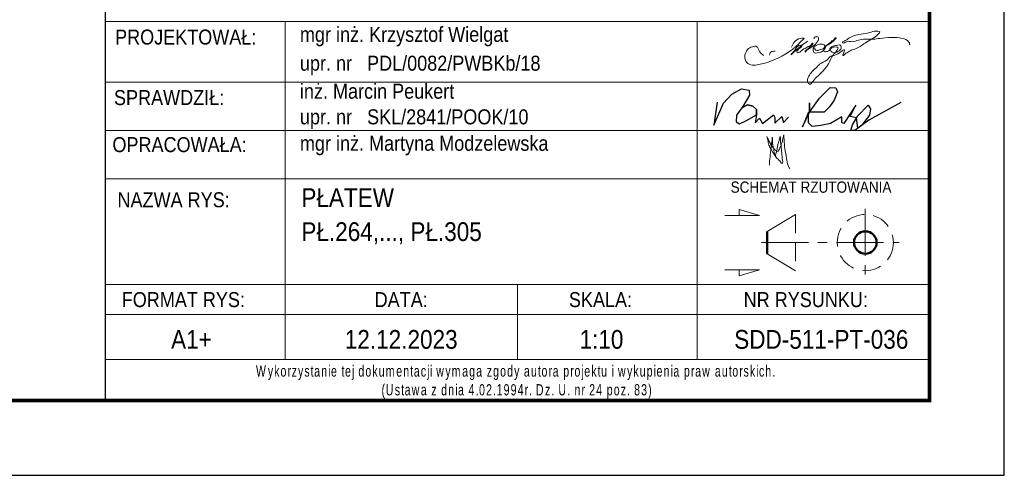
# Model space of a CAD drawing. Header units: millimetres. Extents: x -134 to 978, y 9358 to 10027.
# Tile 34 of 44: x 841 to 972, y 9358 to 9419. Entities that reach past the tile are written whole.
import ezdxf
from ezdxf.enums import TextEntityAlignment as Align

# ---------------------------------------------------------------- set-up
doc = ezdxf.new("R2010")
doc.units = ezdxf.units.MM
doc.header["$LTSCALE"] = 10
doc.linetypes.add('HIDDEN', pattern=[0.375, 0.25, -0.125])
doc.linetypes.add('MITTE', pattern=[2, 1.25, -0.25, 0.25, -0.25])
doc.layers.add('_FORMATKA', color=8, linetype='Continuous', plot=False)
for name, color, linetype, lineweight in [('_RAMKA', 7, 'Continuous', 35), ('_Tabelka', 7, 'Continuous', 25), ('PS_DIM', 4, 'Continuous', 13), ('PS_Hidden', 2, 'HIDDEN', 9), ('PS_MIDLINE', 5, 'MITTE', 13), ('PS_Pos', 1, 'Continuous', 15), ('PS_SOLID', 7, 'Continuous', 30), ('PS_TEXT', 3, 'Continuous', 18)]:
    doc.layers.add(name, color=color, linetype=linetype, lineweight=lineweight)
doc.styles.add('gil', font='txt', dxfattribs={"width": 0.9})

# ---------------------------------------------------------------- blocks, each defined once
blk = doc.blocks.new('*U506')
at = {"layer": '_FORMATKA', "lineweight": -3}
blk.add_lwpolyline([(-1100, 0), (0, 0), (0, 594), (-1100, 594)], close=True, dxfattribs=at)
at = {"layer": '_RAMKA', "lineweight": -3, "const_width": 0.5}
blk.add_lwpolyline([(-1070, 10), (-10, 10), (-10, 584), (-1070, 584)], close=True, dxfattribs=at)
blk = doc.blocks.new('A$C077725B1')
at = {"layer": 'PS_SOLID', "color": 5, "lineweight": 25}
for points in [[(0.45, 3.96), (0, 0.74), (1.35, 3.86), (2.53, 5.09), (3.87, 5.86), (4.96, 5.66), (5.03, 4.97), (4.09, 3.39), (3.17, 2.17), (3.12, 1.2), (3.6, 0.93), (4.61, 1.41), (5.99, 2.21), (5.97, 2.95), (5.49, 3.43), (4.71, 3.58), (3.95, 3.2), (4.71, 3.58), (5.49, 3.43), (5.97, 2.95), (5.99, 2.21), (5.79, 1.09), (6.4, 1.71), (6.83, 0.96), (8.36, 2.21), (8.58, 1.82), (8.58, 1.03), (9.53, 1.97), (9.77, 1.14), (10.51, 1.89)], [(26.25, 3.91), (21.8, 1.47), (19.81, 0), (19.26, 0), (19.47, 0.79), (20.21, 2.08), (21.68, 3.55), (21.99, 3.05), (21.86, 2.14), (20.81, 0.74), (20.25, 0.33), (20.03, 1.78), (19.17, 1.98), (19.96, 3.54), (18.27, 0.97), (18, 1.12), (18, 1.91), (16.37, 0.97), (15.05, 0.72), (13.81, 0.54), (13.29, 1.06), (13.29, 2.56), (12.47, 0.52), (13.42, 2.59), (13.42, 3.89), (13.42, 2.59), (14.85, 4.56), (16.34, 6.04), (17.15, 6.01), (17.36, 5.44), (16.89, 4.25), (16.25, 3.31), (15.51, 2.56), (13.42, 2.59)]]:
    blk.add_lwpolyline(points, dxfattribs=at)
blk = doc.blocks.new('tabela_rys')
at = {"layer": '_Tabelka', "color": 251, "lineweight": 15}
for p, q in [((21.62, 58.32), (131.62, 58.32)), ((21.62, 58.32), (131.62, 58.32)), ((45.62, 58.32), (45.62, 37.33)), ((100.62, 58.32), (100.62, 37.33)), ((21.62, 50.24), (131.62, 50.24)), ((21.62, 43.79), (131.62, 43.79)), ((21.62, 37.33), (131.62, 37.33)), ((21.62, 37.33), (131.62, 37.33)), ((21.62, 37.33), (131.62, 37.33)), ((21.62, 37.33), (131.62, 37.33)), ((21.62, 37.33), (131.62, 37.33)), ((21.62, 37.33), (131.62, 37.33)), ((21.62, 37.33), (131.62, 37.33)), ((21.62, 37.33), (131.62, 37.33)), ((45.62, 37.33), (45.62, 23.22)), ((100.62, 37.33), (100.62, 13.22)), ((21.62, 23.22), (131.62, 23.22)), ((131.62, 23.22), (21.62, 23.22)), ((45.62, 23.22), (45.62, 13.22)), ((76.62, 23.22), (76.62, 13.22)), ((21.62, 19.22), (131.62, 19.22)), ((21.62, 13.22), (131.62, 13.22))]:
    blk.add_line(p, q, dxfattribs=at)
at = {"layer": '_Tabelka', "color": 251, "lineweight": 30}
blk.add_lwpolyline([(131.62, 123.55), (21.62, 123.55), (21.62, 7.77), (131.62, 7.77)], close=True, dxfattribs=at)
at = {"layer": 'PS_DIM', "color": 5, "true_color": 0x1d16e9}
for points in [[(116.27, 54.78), (116.4, 54.56), (116.58, 54.45), (116.96, 54.56), (117.27, 54.64), (117.58, 54.82), (117.66, 55.11), (117.19, 55.3), (116.43, 55.09), (116.18, 54.85), (116.11, 54.56), (116.28, 54.15), (116.65, 54.15), (117.64, 54.62), (118.01, 55.28), (118.3, 55.44), (118.6, 55.74), (118.91, 55.92), (119.04, 56.14), (119.09, 56.16), (118.24, 55.3), (117.84, 55.07), (117.57, 54.61), (117.57, 54.35), (118.03, 54.35), (118.3, 54.51), (118.35, 54.72), (118.63, 54.99), (119.09, 55.11), (119.38, 55.19), (119.72, 55.19), (119.86, 54.94), (119.56, 54.42), (119.25, 54.24), (118.63, 54.24), (118.45, 54.43), (118.39, 54.64), (119.46, 54.8), (119.3, 54.52), (119.18, 54.31), (118.99, 54.13), (118.15, 52.67), (115.93, 50.15), (115.75, 49.97), (115.52, 50.04), (115.33, 50.36), (115.46, 50.86), (115.83, 51.49), (116.51, 52.17), (116.97, 52.63), (117.94, 53.19), (118.45, 53.7), (119.24, 53.91), (120.28, 54.51), (120.08, 53.78), (120.47, 54.09), (120.72, 54.24), (120.96, 54.38), (121.28, 54.56), (121.66, 54.66), (123.03, 55.46), (124.83, 56.69), (124.99, 56.96), (124.75, 57.03), (124.29, 57.03), (123.37, 56.78), (122.22, 56.61), (121.4, 56.39), (120.69, 55.98), (120.26, 55.73), (120.02, 55.6), (120.05, 55.5), (120.57, 55.64), (121.34, 55.64), (122.15, 55.85), (123.03, 55.97), (124.11, 55.97), (125.01, 56.08), (128, 56.08), (128.89, 55.57), (128.97, 55.25), (128.95, 55.23)], [(109.48, 53.8), (108.99, 54.29), (108.79, 54.65), (108.6, 54.97), (107.99, 54.97), (107.36, 54.6), (106.97, 53.57), (107.12, 53.03), (107.77, 52.55), (108.62, 52.55), (110.32, 53), (114.18, 55.37), (114.63, 55.81), (114.9, 56.08), (114.41, 56.08), (113.23, 54.9)], [(115.36, 55.7), (113.22, 53.93), (113.18, 53.9), (113.18, 53.98), (113.33, 54.13), (113.56, 54.36), (114.45, 55.17), (114.55, 55.14), (113.99, 54.42), (113.95, 54.18), (114.03, 54.16), (114.58, 54.48), (115.19, 54.83), (115.46, 54.98), (115.73, 55.14), (115.95, 55.36), (116.04, 55.45), (116.06, 55.39), (116.02, 55.28), (115.29, 54.61), (115.06, 54.38), (115.02, 54.23), (115.14, 54.35), (115.64, 54.75), (116.77, 55.82), (116.82, 56), (116.82, 56.17), (116.69, 56.3), (116.5, 56.3), (116.26, 56.24), (116.23, 56.11), (116.23, 56)], [(111.02, 54.38), (110.58, 54.31), (110.37, 54.14), (110.28, 53.86)], [(109.92, 42.99), (110.36, 42.1), (110.66, 41.59), (111.09, 41.15), (111.38, 40.99), (111.66, 41.47), (111.96, 42.25), (112.08, 42.76), (112.2, 43.19)], [(111.71, 43.01), (111.79, 41.97), (111.9, 41.03), (111.99, 40.03), (111.99, 39.38), (111.65, 39.72), (111.22, 40.15), (110.84, 40.68), (110.65, 41.02), (110.26, 41.69), (110.08, 42.33), (109.92, 42.99)], [(110.26, 39.14), (110.35, 40.27), (110.43, 40.94), (110.49, 41.47), (110.59, 42.26), (110.65, 42.75), (110.65, 42.9)], [(110.65, 42.9), (110.68, 42.38), (110.68, 42.14), (110.7, 41.97), (110.71, 41.9), (110.76, 41.68), (110.81, 41.47), (110.84, 41.29), (110.91, 40.88), (111.01, 40.53), (111.04, 40.47), (111.14, 40.66), (111.22, 40.95), (111.29, 41.28), (111.38, 41.81), (111.5, 42.26), (111.6, 42.66), (111.71, 43.03)], [(112.2, 43.19), (112.23, 42.5), (112.33, 41.38), (112.56, 40.06), (112.77, 39.1), (112.98, 38.73)]]:
    blk.add_spline(points, degree=3, dxfattribs=at)
at = {"layer": 'PS_Hidden'}
blk.add_line((113.73, 32.58), (113.73, 25.08), dxfattribs=at)
blk.add_circle((123.07, 28.83), 3.75, dxfattribs=at)
at = {"layer": 'PS_MIDLINE', "ltscale": 0.5}
for p, q in [((123.07, 33.33), (123.07, 24.33)), ((109.23, 28.83), (127.57, 28.83))]:
    blk.add_line(p, q, dxfattribs=at)
at = {"layer": 'PS_Pos'}
for p, q in [((109.98, 30.33), (113.73, 32.58)), ((113.73, 25.08), (109.98, 27.33))]:
    blk.add_line(p, q, dxfattribs=at)
at = {"layer": 'PS_Pos', "lineweight": 50}
blk.add_line((109.98, 27.33), (109.98, 30.33), dxfattribs=at)
at = {"layer": 'PS_SOLID', "lineweight": 50}
blk.add_line((109.98, 30.33), (109.98, 27.33), dxfattribs=at)
blk.add_circle((123.07, 28.83), 1.5, dxfattribs=at)
blk.add_circle((123.07, 28.83), 1.5, dxfattribs=at)
at = {"layer": 'PS_TEXT', "color": 7}
for p, q in [((108.95, 32.44), (106.22, 33.26)), ((106.22, 33.26), (106.22, 32.44)), ((108.95, 32.44), (104.3, 32.44)), ((108.95, 25.21), (104.3, 25.21)), ((108.95, 25.21), (106.22, 24.39)), ((106.22, 24.39), (106.22, 25.21))]:
    blk.add_line(p, q, dxfattribs=at)
at = {"layer": 'PS_Pos', "color": 7, "xscale": 0.9500000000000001, "yscale": 0.9500000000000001, "zscale": 0.9500000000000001}
blk.add_blockref('A$C077725B1', (102.85, 43.79), dxfattribs=at)
at = {"layer": '_Tabelka', "color": 12, "style": 'gil', "width": 0.9}
for s, p in [('PROJEKTOWAŁ: ', (32.69, 56.26)), ('SPRAWDZIŁ: ', (30.47, 48.18)), ('OPRACOWAŁA: ', (31.87, 41.9)), ('NAZWA RYS:', (30.74, 34.54))]:
    blk.add_text(s, height=2, dxfattribs=at).set_placement(p, align=Align.MIDDLE)
at = {"layer": '_Tabelka', "color": 7, "style": 'gil', "width": 0.9}
for s, p in [('mgr inż. Krzysztof Wielgat', (47.6, 56.62)), ('upr. nr   PDL/0082/PWBKb/18 ', (47.6, 52.77)), ('inż. Marcin Peukert', (47.6, 49.03)), ('upr. nr   SKL/2841/POOK/10 ', (47.6, 45.61)), ('mgr inż. Martyna Modzelewska', (47.6, 42.08))]:
    blk.add_text(s, height=2, dxfattribs=at).set_placement(p, align=Align.MIDDLE_LEFT)
at = {"layer": '_Tabelka', "color": 251, "style": 'gil', "width": 0.9}
for s, p in [('FORMAT RYS:', (32.04, 21.22)), ('DATA:', (61.12, 21.22)), ('SKALA:', (87.72, 21.22)), ('NR RYSUNKU:', (115.12, 21.22))]:
    blk.add_text(s, height=2, dxfattribs=at).set_placement(p, align=Align.MIDDLE)
at = {"layer": '_Tabelka', "color": 7, "lineweight": 13, "insert": (22.63, 10.21), "char_height": 1.5, "attachment_point": 4, "style": 'gil'}
blk.add_mtext_dynamic_manual_height_columns('\\pi19.10122;{\\W0.7;\\T1.2;Wykorzystanie tej dokumentacji wymaga zgody autora projektu i wykupienia praw autorskich.\\P\\pi35.86535;(Ustawa z dnia 4.02.1994r. Dz. U. nr 24 poz. 83)}', width=107.5936, gutter_width=12.5, heights=[0], dxfattribs=at)
at = {"layer": '_Tabelka', "color": 7, "style": 'gil', "width": 0.9}
for p in [(47.79, 34.83), (47.79, 30.29), (47.79, 26.06)]:
    blk.add_attdef('NAZWA_RYS:', text='', height=2.5, dxfattribs=at).set_placement(p, align=Align.MIDDLE_LEFT)
blk.add_attdef('FORMAT', text='', height=2.5, dxfattribs=at).set_placement((33.12, 15.91), align=Align.MIDDLE)
at = {"layer": '_Tabelka', "color": 7, "style": 'gil', "width": 0.9, "flags": 8}
for tag, p in [('DATA', (61.11, 15.91)), ('SKALA', (87.85, 15.91)), ('NR_RYSUNKU', (117.18, 15.91))]:
    blk.add_attdef(tag, text='', height=2.5, dxfattribs=at).set_placement(p, align=Align.MIDDLE)
at = {"layer": 'PS_TEXT', "color": 7, "insert": (100.88, 36.98), "char_height": 1.5, "width": 31.0028, "attachment_point": 1, "style": 'gil'}
blk.add_mtext('\\pi4.20993;SCHEMAT RZUTOWANIA', dxfattribs=at)

msp = doc.modelspace()

# ---------------------------------------------------------------- block references
at = {"layer": 'PS_DIM'}
msp.add_blockref('*U506', (972.3, 9357.81), dxfattribs=at)
at = {"layer": 'PS_DIM', "color": 7}
ref = msp.add_blockref('tabela_rys', (830.68, 9360.04), dxfattribs=at)
ref.add_attrib('FORMAT', 'A1+', dxfattribs={"layer": '_Tabelka', "color": 7, "height": 2.5, "style": 'gil', "width": 0.9}).set_placement((863.8, 9375.95), align=Align.MIDDLE)
ref.add_attrib('DATA', '12.12.2023', dxfattribs={"layer": '_Tabelka', "color": 7, "height": 2.5, "style": 'gil', "width": 0.9, "flags": 8}).set_placement((891.8, 9375.95), align=Align.MIDDLE)
ref.add_attrib('SKALA', '1:10', dxfattribs={"layer": '_Tabelka', "color": 7, "height": 2.5, "style": 'gil', "width": 0.9, "flags": 8}).set_placement((918.53, 9375.95), align=Align.MIDDLE)
ref.add_attrib('NR_RYSUNKU', 'SDD-511-PT-036', dxfattribs={"layer": '_Tabelka', "color": 7, "height": 2.5, "style": 'gil', "width": 0.9, "flags": 8}).set_placement((947.87, 9375.95), align=Align.MIDDLE)
ref.add_attrib('NAZWA_RYS:', 'PŁATEW', dxfattribs={"layer": '_Tabelka', "color": 7, "height": 2.5, "style": 'gil', "width": 0.9}).set_placement((878.47, 9394.88), align=Align.MIDDLE_LEFT)
ref.add_attrib('NAZWA_RYS:', 'PŁ.264,..., PŁ.305', dxfattribs={"layer": '_Tabelka', "color": 7, "height": 2.5, "style": 'gil', "width": 0.9}).set_placement((878.47, 9390.33), align=Align.MIDDLE_LEFT)

doc.saveas('drawing.dxf')
